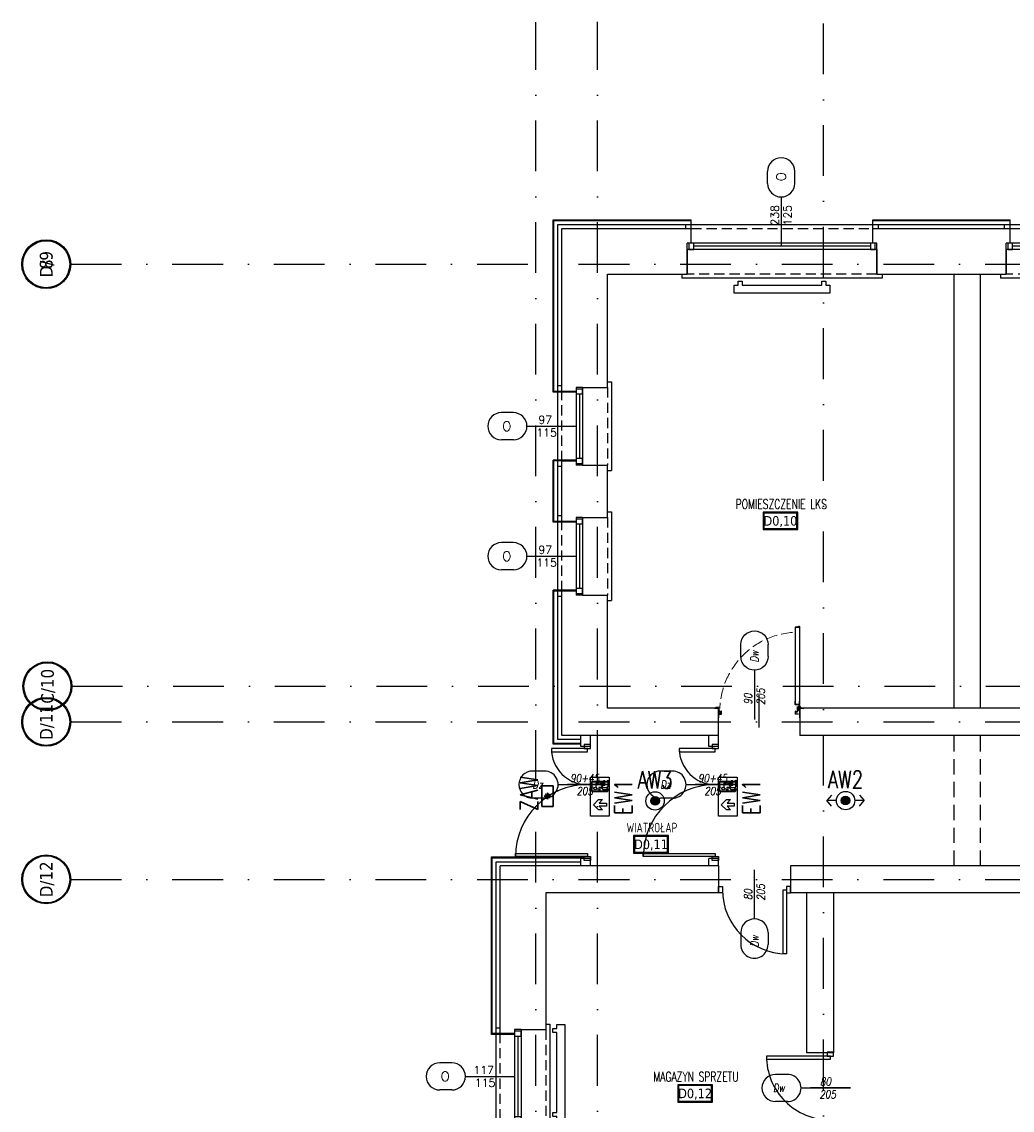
# Model space of a CAD drawing. Header units: millimetres. Extents: x 42924 to 92944, y -369470 to -179866.
# Tile 53 of 256: x 57383 to 58622, y -184859 to -183498. Entities that reach past the tile are written whole.
import ezdxf
from ezdxf.enums import TextEntityAlignment as Align

# ---------------------------------------------------------------- set-up
doc = ezdxf.new("R2010")
doc.units = ezdxf.units.MM
for name, pattern in [('CENTER', [0.6, 0.375, -0.075, 0.075, -0.075]), ('DASHDOT', [25.4, 12.7, -6.35, 0, -6.35]), ('HIDDEN', [9.525, 6.35, -3.175]), ('Hidden Line', [391.222223, 282.222223, -109])]:
    doc.linetypes.add(name, pattern=pattern)
doc.layers.get('0').update_dxf_attribs({"color": 8})
for name, color, linetype in [('! opisy okien elewacja', 8, 'Continuous'), ('!! 0_ Istn-okna', 8, 'Continuous'), ('!! 0_ Istn-sciany', 8, 'Continuous'), ('!! 0_ Istn-widok', 8, 'Continuous'), ('!! 0_Istn-cienka', 8, 'Continuous'), ('!! 0_Istn-drzwi', 8, 'Continuous'), ('!! 0_Opis_okna', 8, 'Continuous'), ('!! 0_Opis_pom', 123, 'Continuous'), ('!! 0_Osie', 8, 'DASHDOT'), ('!! 1_ tynk zewn  - nowy', 8, 'Continuous'), ('!! 1_PROJ Sciany', 8, 'Continuous'), ('!! 2_ remont Ocieplenie', 8, 'ZIGZAG'), ('!! 2_Drzwi - nowe remont', 8, 'Continuous'), ('!! 2_drzwi opis', 8, 'Continuous'), ('0-osie-liniA', 8, 'DASHDOT'), ('0-osie-tx', 8, 'Continuous'), ('E1', 2, 'Continuous'), ('E_0', 4, 'Continuous'), ('E_AW', 1, 'Continuous')]:
    doc.layers.add(name, color=color, linetype=linetype)
doc.layers.add('!! 0_Istn-grzejniki', color=8, linetype='Continuous', plot=False)
doc.layers.add('oświetlenie awaryjne', color=1, linetype='Continuous', lineweight=30)
doc.styles.add('50', font='ROMANS.shx', dxfattribs={"width": 0.8, "height": 10})
doc.styles.add('ARCHETYP', font='romans.shx', dxfattribs={"height": 15})
doc.styles.add('ARIAL', font='tahoma.ttf')
doc.styles.add('ELE1', font='romans.shx', dxfattribs={"width": 0.8, "height": 18})
doc.styles.add('TAHOMA', font='tahoma.ttf')
doc.styles.add('TXT', font='simplex.shx')
doc.linetypes.add('ZIGZAG', pattern='A,0.00254,-5.08,[131,ltypeshp.shx,S=5.08,R=0,X=-5.08,Y=0],-10.16,[131,ltypeshp.shx,S=5.08,R=180,X=5.08,Y=0],-5.08', length=20.32254)

# ---------------------------------------------------------------- blocks, each defined once
blk = doc.blocks.new('A$C14D806DD')
at = {"layer": 'E_AW'}
h = blk.add_hatch(color=256, dxfattribs=at)
h.dxf.hatch_style = 1
h.paths.add_polyline_path([(5.4, 0, 1), (-5.4, 0, 1)])
at = {"layer": 'E_AW', "ltscale": 5}
for radius in [11.5, 5.36]:
    blk.add_circle((0, 0), radius, dxfattribs=at)
blk = doc.blocks.new('A$C407E493E')
at = {"layer": 'E_AW', "lineweight": 40}
for p, q in [((1.4, 30.9), (1.4, 43.7)), ((1.4, 43.7), (10, 43.7)), ((11.4, 43.7), (16, 43.7)), ((18, 43.7), (20.6, 43.7)), ((20.6, 43.7), (21.9, 45)), ((21.9, 45), (21.9, 36.9)), ((20.6, 30.9), (1.4, 30.9)), ((20.6, 30.9), (21.9, 32.2)), ((20.9, 35.8), (21.9, 36.9)), ((20.9, 33.9), (21.9, 34.9)), ((21.9, 34.9), (21.9, 32.2))]:
    blk.add_line(p, q, dxfattribs=at)
at = {"layer": 'E_AW'}
for p, q in [((11, 44.3), (6.6, 41.6)), ((6.6, 41.6), (6.6, 36.7)), ((8.4, 40.8), (11.8, 43)), ((12.5, 41), (8.4, 38.8)), ((11.8, 43), (11, 44.3)), ((16, 41), (12.5, 41)), ((18, 44.4), (16, 44.4)), ((16, 44.4), (16, 41)), ((18, 39), (18, 44.4)), ((7.9, 34.3), (10.2, 34.3)), ((8.4, 38.8), (8.4, 40.8)), ((10.2, 34.3), (10.2, 30.9)), ((10.2, 30.9), (12, 30.9)), ((10.4, 35.9), (12.5, 37)), ((12, 35.9), (10.4, 35.9)), ((12, 30.9), (12, 35.9)), ((12.5, 37), (15.3, 33.6)), ((16.3, 35.5), (13.7, 39)), ((13.7, 39), (18, 39)), ((15.3, 33.6), (20.6, 33.6)), ((20.6, 35.5), (16.3, 35.5)), ((20.6, 33.6), (20.6, 35.5)), ((20.9, 33.9), (20.9, 35.8)), ((3.5, 14.4), (9.9, 20.9)), ((9.9, 7.9), (3.5, 14.4)), ((9.9, 20.9), (15, 20.9)), ((15, 20.9), (10.8, 16.2)), ((10.8, 16.2), (19.8, 16.2)), ((19.8, 16.2), (19.8, 12.6)), ((15, 7.9), (9.9, 7.9)), ((19.8, 12.6), (10.8, 12.6)), ((10.8, 12.6), (15, 7.9))]:
    blk.add_line(p, q, dxfattribs=at)
blk.add_lwpolyline([(0, 0), (0, 48.8), (23.3, 48.8), (23.3, 0)], close=True, dxfattribs=at)
blk.add_circle((5.8, 34.7), 1.75, dxfattribs=at)
blk.add_arc((5.8, 34.7), 2.16, 349.4003, 69.1396, dxfattribs=at)
blk = doc.blocks.new('A$C28E329F3')
at = {"layer": 'oświetlenie awaryjne', "linetype": 'ByBlock'}
for p, q in [((0, 14), (26, 14)), ((0, 0), (0, 14)), ((26, 14), (26, 0)), ((26, 0), (0, 0))]:
    blk.add_line(p, q, dxfattribs=at)
at = {"layer": 'oświetlenie awaryjne', "color": 7, "linetype": 'ByBlock'}
for p, q in [((9.9, 7), (9.1, 7.6)), ((9.9, 7), (9.1, 6.4)), ((9.1, 7), (16.9, 7)), ((10.2, 9.8), (13, 7)), ((10.2, 4.2), (13, 7)), ((11.6, 8.4), (10.6, 8.5)), ((11.6, 5.6), (10.6, 5.5)), ((11.6, 8.4), (11.5, 9.4)), ((11.6, 5.6), (11.5, 4.6)), ((13, 10.1), (12.4, 10.9)), ((13, 3.9), (12.4, 3.1)), ((13, 10.9), (13, 3.1)), ((13, 10.1), (13.6, 10.9)), ((13, 7), (15.8, 9.8)), ((13, 7), (15.8, 4.2)), ((13, 3.9), (13.6, 3.1)), ((14.4, 8.4), (14.5, 9.4)), ((14.4, 8.4), (15.4, 8.5)), ((14.4, 5.6), (15.4, 5.5)), ((14.4, 5.6), (14.5, 4.6)), ((16.1, 7), (16.9, 7.6)), ((16.1, 7), (16.9, 6.4))]:
    blk.add_line(p, q, dxfattribs=at)
blk = doc.blocks.new('A$C35EE4757')
at = {"layer": 'E_AW'}
h = blk.add_hatch(color=256, dxfattribs=at)
h.dxf.hatch_style = 1
h.paths.add_polyline_path([(5.4, 0, 1), (-5.4, 0, 1)])
for p, q in [((-17.5, 6.9), (-23.4, 0)), ((-11.5, 0), (-23.4, 0)), ((-17.5, -6.9), (-23.4, 0)), ((23.4, 0), (11.5, 0)), ((17.5, 6.9), (23.4, 0)), ((17.5, -6.9), (23.4, 0))]:
    blk.add_line(p, q, dxfattribs=at)
at = {"layer": 'E_AW', "ltscale": 5}
for radius in [11.5, 5.36]:
    blk.add_circle((0, 0), radius, dxfattribs=at)
blk = doc.blocks.new('okno 2')
at = {"layer": '!! 0_ Istn-okna'}
for points in [[(48599, -198670.6), (48362, -198670.6)], [(48599, -198678.6), (48362, -198678.6)], [(48591, -198674.6), (48370, -198674.6)]]:
    blk.add_lwpolyline(points, dxfattribs=at)
for points in [[(48370, -198670.6), (48364, -198670.6), (48364, -198678.6), (48370, -198678.6)], [(48597, -198670.6), (48591, -198670.6), (48591, -198678.6), (48597, -198678.6)]]:
    blk.add_lwpolyline(points, close=True, dxfattribs=at)
at = {"layer": '!! 0_ Istn-sciany'}
for points in [[(48367, -198670.6), (48367, -198652.6)], [(48594, -198670.6), (48594, -198652.6)], [(48367, -198670.6), (48362, -198670.6)], [(48362, -198678.6), (48362, -198670.6)], [(48362, -198678.6), (48362, -198709.6)], [(48599, -198670.6), (48594, -198670.6)], [(48599, -198678.6), (48599, -198670.6)], [(48599, -198678.6), (48599, -198709.6)]]:
    blk.add_lwpolyline(points, dxfattribs=at)
at = {"layer": '!! 0_ Istn-widok'}
for points in [[(48360, -198647.6), (48601, -198647.6)], [(48360, -198652.6), (48360, -198647.6)], [(48601, -198652.6), (48601, -198647.6)], [(48355, -198709.6), (48355, -198714.6)], [(48606, -198709.6), (48606, -198714.6)], [(48606, -198714.6), (48355, -198714.6)]]:
    blk.add_lwpolyline(points, dxfattribs=at)
at = {"layer": '!! 0_Istn-cienka', "linetype": 'HIDDEN', "ltscale": 2}
for points in [[(48367, -198652.6), (48594, -198652.6)], [(48599, -198709.6), (48362, -198709.6)]]:
    blk.add_lwpolyline(points, dxfattribs=at)
blk = doc.blocks.new('okno 3')
at = {"layer": '!! 0_ Istn-okna'}
for points in [[(49128.7, -198708.6), (49128.7, -198825.6)], [(49136.7, -198708.6), (49136.7, -198825.6)], [(49132.7, -198716.6), (49132.7, -198817.6)]]:
    blk.add_lwpolyline(points, dxfattribs=at)
for points in [[(49128.7, -198710.6), (49128.7, -198716.6), (49136.7, -198716.6), (49136.7, -198710.6)], [(49128.7, -198817.6), (49128.7, -198823.6), (49136.7, -198823.6), (49136.7, -198817.6)]]:
    blk.add_lwpolyline(points, close=True, dxfattribs=at)
at = {"layer": '!! 0_ Istn-sciany'}
for points in [[(49128.7, -198708.6), (49128.7, -198713.6)], [(49136.7, -198708.6), (49128.7, -198708.6)], [(49136.7, -198708.6), (49167.7, -198708.6)], [(49128.7, -198713.6), (49110.7, -198713.6)], [(49128.7, -198820.6), (49110.7, -198820.6)], [(49128.7, -198820.6), (49128.7, -198825.6)], [(49136.7, -198825.6), (49128.7, -198825.6)], [(49136.7, -198825.6), (49167.7, -198825.6)]]:
    blk.add_lwpolyline(points, dxfattribs=at)
at = {"layer": '!! 0_ Istn-widok'}
for points in [[(49105.7, -198827.6), (49105.7, -198706.6)], [(49110.7, -198706.6), (49105.7, -198706.6)], [(49167.7, -198701.6), (49172.7, -198701.6)], [(49172.7, -198701.6), (49172.7, -198832.6)], [(49110.7, -198827.6), (49105.7, -198827.6)], [(49167.7, -198832.6), (49172.7, -198832.6)]]:
    blk.add_lwpolyline(points, dxfattribs=at)
at = {"layer": '!! 0_Istn-cienka', "linetype": 'HIDDEN', "ltscale": 2}
for points in [[(49167.7, -198708.6), (49167.7, -198825.6)], [(49110.7, -198820.6), (49110.7, -198713.6)]]:
    blk.add_lwpolyline(points, dxfattribs=at)
blk = doc.blocks.new('okno 5')
at = {"layer": '!! 0_ Istn-okna'}
for points in [[(605, 6361.3), (605, 6458.3)], [(613, 6361.3), (613, 6458.3)], [(609, 6369.3), (609, 6450.3)]]:
    blk.add_lwpolyline(points, dxfattribs=at)
for points in [[(613, 6450.3), (613, 6456.3), (605, 6456.3), (605, 6450.3)], [(613, 6363.3), (613, 6369.3), (605, 6369.3), (605, 6363.3)]]:
    blk.add_lwpolyline(points, close=True, dxfattribs=at)
at = {"layer": '!! 0_ Istn-sciany'}
for points in [[(605, 6458.3), (574, 6458.3)], [(605, 6458.3), (613, 6458.3)], [(613, 6453.3), (613, 6458.3)], [(613, 6453.3), (631, 6453.3)], [(605, 6361.3), (574, 6361.3)], [(605, 6361.3), (613, 6361.3)], [(613, 6361.3), (613, 6366.3)], [(613, 6366.3), (631, 6366.3)]]:
    blk.add_lwpolyline(points, dxfattribs=at)
at = {"layer": '!! 0_ Istn-widok'}
for points in [[(569, 6354.3), (569, 6465.3)], [(574, 6465.3), (569, 6465.3)], [(631, 6460.3), (636, 6460.3)], [(636, 6460.3), (636, 6359.3)], [(631, 6359.3), (636, 6359.3)], [(574, 6354.3), (569, 6354.3)]]:
    blk.add_lwpolyline(points, dxfattribs=at)
at = {"layer": '!! 0_Istn-cienka', "linetype": 'HIDDEN', "ltscale": 2}
for points in [[(574, 6361.3), (574, 6458.3)], [(631, 6453.3), (631, 6366.3)]]:
    blk.add_lwpolyline(points, dxfattribs=at)
blk = doc.blocks.new('*U171')
h = blk.add_hatch(color=256)
edge = h.paths.add_edge_path()
edge.add_arc((0, 0), 30.6, 0, 360)
edge = h.paths.add_edge_path(flags=17)
edge.add_arc((0, 0), 29.4, 0, 360)
for radius in [30.6, 29.4]:
    blk.add_circle((0, 0), radius)
at = {"style": 'TAHOMA', "flags": 8}
blk.add_attdef('ANSICHTSNUMMER', text='', height=16, dxfattribs=at).set_placement((0, 0), align=Align.MIDDLE_CENTER)
blk = doc.blocks.new('BLOK OSI')
at = {"layer": '0-osie-liniA', "ltscale": 5}
for points in [[(49206.2, -199860.8), (49206.2, -197259.3)], [(49283.2, -199860.8), (49283.2, -197258.8)], [(49566.2, -199866.5), (49566.2, -197259.3)], [(48624.3, -197562.1), (53810.6, -197562.1)], [(48625.5, -198090.1), (53810.6, -198090.1)], [(48624.3, -198134.6), (52188.5, -198134.6)], [(48624.3, -198331.6), (52453.7, -198331.6)]]:
    blk.add_lwpolyline(points, dxfattribs=at)
at = {"layer": '0-osie-tx'}
ref = blk.add_blockref('*U171', (48593.7, -197562.1), dxfattribs=dict(at, rotation=270))
ref.add_attrib('ANSICHTSNUMMER', '8', dxfattribs={"layer": '0', "height": 16, "rotation": 90, "style": 'TAHOMA', "flags": 8}).set_placement((48593.7, -197562.1), align=Align.MIDDLE_CENTER)
ref = blk.add_blockref('*U171', (48593.7, -197562.1), dxfattribs=dict(at, rotation=270))
ref.add_attrib('ANSICHTSNUMMER', 'D/9', dxfattribs={"layer": '0', "height": 16, "rotation": 90, "style": 'TAHOMA', "flags": 8}).set_placement((48593.7, -197562.1), align=Align.MIDDLE_CENTER)
ref = blk.add_blockref('*U171', (48595.2, -198090.1), dxfattribs=dict(at, rotation=270))
ref.add_attrib('ANSICHTSNUMMER', 'C/10', dxfattribs={"layer": '0', "height": 16, "rotation": 90, "style": 'TAHOMA', "flags": 8}).set_placement((48595.2, -198090.1), align=Align.MIDDLE_CENTER)
ref = blk.add_blockref('*U171', (48593.7, -198134.6), dxfattribs=dict(at, rotation=270))
ref.add_attrib('ANSICHTSNUMMER', 'D/11', dxfattribs={"layer": '0', "height": 16, "rotation": 90, "style": 'TAHOMA', "flags": 8}).set_placement((48593.7, -198134.6), align=Align.MIDDLE_CENTER)
ref = blk.add_blockref('*U171', (48593.7, -198331.6), dxfattribs=dict(at, rotation=270))
ref.add_attrib('ANSICHTSNUMMER', 'D/12', dxfattribs={"layer": '0', "height": 16, "rotation": 90, "style": 'TAHOMA', "flags": 8}).set_placement((48593.7, -198331.6), align=Align.MIDDLE_CENTER)
blk = doc.blocks.new('zaw-dr-90-p')
at = {"color": 2, "linetype": 'CENTER', "ltscale": 0.2}
for p, q in [((12, 0), (-12, 0)), ((0, 12), (0, -12)), ((24, 24), (31, 24)), ((24, 19), (31, 19))]:
    blk.add_line(p, q, dxfattribs=at)
at = {"ltscale": 0.2}
for p, q in [((10, 12), (6, 12)), ((10, 0), (10, 6))]:
    blk.add_line(p, q, dxfattribs=at)
blk.add_lwpolyline([(0, 6), (23, 6, 0.414214), (28, 11), (28, 31), (24, 31), (24, 11, -0.414214), (23, 10), (0, 10, 4.561698), (8, 6), (5, 4)], format="xyb", dxfattribs=at)
blk.add_lwpolyline([(0, 0), (-2, 0), (-2, 0), (0, 0), (0, 3), (0, 3), (0, 0), (3, 0), (3, 0), (0, 0), (0, -3), (0, -3)], close=True)
blk.add_lwpolyline([(10, 10), (10, 39), (6, 39), (6, 10)], dxfattribs=at)
blk.add_circle((0, 0), 6.5, dxfattribs=at)
blk = doc.blocks.new('drzwi 90- sc 12')
for p, q in [((-13616.1, 20410.3), (-13620.2, 20410.3)), ((-13616.1, 20410.3), (-13620, 20410.3)), ((-13618.2, 20410.3), (-13616.2, 20410.3)), ((-13618.2, 20410.3), (-13616.2, 20410.3)), ((-13616.1, 20410.3), (-13616.1, 20411.5)), ((-13616.1, 20411.5), (-13615, 20411.5)), ((-13614.9, 20411.4), (-13614.9, 20313.8)), ((-13620.3, 20410.2), (-13620.3, 20313.8)), ((-13614.9, 20409.9), (-13620.3, 20409.9)), ((-13620.3, 20313.5), (-13620.3, 20318)), ((-13614.9, 20312.3), (-13614.9, 20318)), ((-13715.8, 20302), (-13716.3, 20302)), ((-13715.6, 20308.3), (-13715.6, 20308.6)), ((-13715.6, 20307.7), (-13715.6, 20308.6)), ((-13715.6, 20307.8), (-13715.6, 20308.6)), ((-13715.6, 20307.7), (-13715.4, 20307.7)), ((-13614.9, 20313.8), (-13620.3, 20313.8)), ((-13618.2, 20313.4), (-13620.2, 20313.4)), ((-13618.2, 20313.7), (-13618.2, 20313.4)), ((-13618.2, 20313.7), (-13616.4, 20313.7)), ((-13617.8, 20311.1), (-13617.8, 20305.7)), ((-13617.8, 20311.1), (-13617.8, 20305.7)), ((-13616.2, 20309.9), (-13617.4, 20309.9)), ((-13616.8, 20302), (-13616.3, 20302)), ((-13616.2, 20309.9), (-13616.2, 20311)), ((-13615.9, 20313.2), (-13615.9, 20312.2)), ((-13615.9, 20312.2), (-13615, 20312.2))]:
    blk.add_line(p, q)
for points in [[(-13665.3, 20285), (-13665.3, 20325.8)], [(-13615.6, 20309.6), (-13615.3, 20309.6), (-13615.3, 20309.8), (-13616.3, 20309.8), (-13616.3, 20309.6), (-13615.9, 20309.6)]]:
    blk.add_lwpolyline(points)
at = {"lineweight": 30}
for points in [[(-13716.3, 20308.9), (-13721.3, 20308.9)], [(-13716.3, 20308.9), (-13716.3, 20296.9)], [(-13614.3, 20308.9), (-13609.3, 20308.9)], [(-13614.3, 20308.9), (-13614.3, 20296.9)]]:
    blk.add_lwpolyline(points, dxfattribs=at)
at = {"ltscale": 0.2}
for points in [[(-13715.6, 20307.5), (-13715.6, 20309.5, 0.414214), (-13715.9, 20309.8), (-13719.4, 20309.8, 0.414214), (-13719.8, 20309.5), (-13719.8, 20308.9), (-13719.6, 20308.9), (-13719.6, 20309.5, -0.414214), (-13719.4, 20309.6), (-13717, 20309.6)], [(-13717, 20309.6), (-13715.9, 20309.6, -0.414214), (-13715.7, 20309.5), (-13715.7, 20307.5)], [(-13715.7, 20307.8), (-13715.7, 20305.6, 0.414214), (-13715.4, 20305.2), (-13715, 20305.2, -0.414214), (-13714.8, 20305.1), (-13714.8, 20304.5, 0.414214), (-13714.5, 20304.1), (-13713.3, 20304.1, 0.414214), (-13712.9, 20304.5), (-13712.9, 20305.1, -1), (-13712.7, 20305.1), (-13712.7, 20302, -0.414214), (-13712.9, 20301.8), (-13715.4, 20301.8, -0.414214), (-13715.6, 20302), (-13715.6, 20302.5), (-13715.8, 20302.5), (-13715.8, 20302, 0.414214), (-13715.4, 20301.6), (-13712.9, 20301.6, 0.414214), (-13712.6, 20302), (-13712.6, 20305.1, 1), (-13713.1, 20305.1), (-13713.1, 20304.5, -0.414214), (-13713.3, 20304.3), (-13714.5, 20304.3, -0.414214), (-13714.6, 20304.5), (-13714.6, 20305.1, 0.414214), (-13715, 20305.4), (-13715.4, 20305.4, -0.414214), (-13715.6, 20305.6), (-13715.6, 20307.6)], [(-13615.9, 20309.6), (-13616.6, 20309.6, 0.414214), (-13616.8, 20309.5), (-13616.8, 20305.6, -0.414214), (-13617.1, 20305.2), (-13617.6, 20305.2, 0.414214), (-13617.7, 20305.1), (-13617.7, 20304.5, -0.414214), (-13618.1, 20304.1), (-13619.3, 20304.1, -0.414214), (-13619.6, 20304.5), (-13619.6, 20305.1, 1), (-13619.8, 20305.1), (-13619.8, 20302, 0.414214), (-13619.6, 20301.8), (-13617.1, 20301.8, 0.414214), (-13616.9, 20302), (-13616.9, 20302.5), (-13616.8, 20302.5), (-13616.8, 20302, -0.414214), (-13617.1, 20301.6), (-13619.6, 20301.6, -0.414214), (-13620, 20302), (-13620, 20305.1, -1), (-13619.4, 20305.1), (-13619.4, 20304.5, 0.414214), (-13619.3, 20304.3), (-13618.1, 20304.3, 0.414214), (-13617.9, 20304.5), (-13617.9, 20305.1, -0.414214), (-13617.6, 20305.4), (-13617.1, 20305.4, 0.414214), (-13617, 20305.6), (-13617, 20309.5, -0.414214), (-13616.6, 20309.8), (-13613.1, 20309.8, -0.414214), (-13612.8, 20309.5), (-13612.8, 20308.9), (-13612.9, 20308.9), (-13612.9, 20309.5, 0.414214), (-13613.1, 20309.6), (-13615.6, 20309.6)]]:
    blk.add_lwpolyline(points, format="xyb", dxfattribs=at)
blk.add_lwpolyline([(-13616.8, 20308.8), (-13617, 20308.8), (-13617, 20307.4), (-13616.8, 20307.4)], close=True)
for centre, radius, start, end in [((-13620.2, 20410.2), 0.1, 90, 180), ((-13615, 20411.4), 0.1, 0, 90), ((-13620.2, 20313.5), 0.1, 180, 270), ((-13616.4, 20313.2), 0.5, 0, 90), ((-13616.3, 20311), 0.1, 0, 90), ((-13615, 20312.3), 0.1, 270, 0)]:
    blk.add_arc(centre, radius, start, end)
at = {"linetype": 'Hidden Line', "lineweight": 9, "ltscale": 0.05}
blk.add_arc((-13615.5, 20305.1), 99.1, 94.8005, 177.6944, dxfattribs=at)
at = {"xscale": 0.09999999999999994, "yscale": 0.09999999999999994, "zscale": 0.09999999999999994, "rotation": 180.0000000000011}
blk.add_blockref('zaw-dr-90-p', (-13614.9, 20310.9), dxfattribs=at)
blk = doc.blocks.new('1_ok-opis')
blk.add_line((0, 111.6), (0, 50))
for points in [[(-17, 128.6), (-17, 143.6)], [(17, 128.6), (17, 143.6)]]:
    blk.add_lwpolyline(points)
for centre, start, end in [((0, 143.6), 0, 180), ((0, 128.6), 180, 0)]:
    blk.add_arc(centre, 17, start, end)
at = {"style": 'ARCHETYP'}
for tag, height, rotation, p in [('NR', 12, 90, (0, 136.9)), ('NR', 12, 270, (0, 136.9)), ('SZEROKOŚĆ', 10, 90, (-8, 78.3)), ('WYSOKOŚĆ', 10, 270, (-8, 78.3)), ('WYSOKOŚĆ', 10, 90, (8, 78.3)), ('SZEROKOŚĆ', 10, 270, (8, 78.3))]:
    blk.add_attdef(tag, text='', height=height, rotation=rotation, dxfattribs=at).set_placement(p, align=Align.MIDDLE)

msp = doc.modelspace()

# ---------------------------------------------------------------- linework, layer by layer
at = {"layer": '!! 0_ Istn-sciany'}
for p, q in [((58254.56735, -184553.3878), (57981.56735, -184553.3878)), ((58254.56735, -184553.3878), (58254.56735, -184587.3878)), ((58703.06735, -184553.3878), (58344.56735, -184553.3878)), ((58344.56735, -184553.3878), (58344.56735, -184587.3878)), ((58254.56735, -184587.3878), (58038.56735, -184587.3878)), ((58703.06735, -184587.3878), (58344.56735, -184587.3878)), ((58364.56735, -184587.3878), (58364.56735, -184787.3878)), ((58398.56735, -184587.3878), (58398.56735, -184787.3878)), ((58398.56735, -184787.3878), (58364.56735, -184787.3878))]:
    msp.add_line(p, q, dxfattribs=at)
for points in [[(58058.56735, -183960.07643), (58058.56735, -183756.3878), (58220.56735, -183756.3878)], [(58447.56735, -183756.3878), (58619.56735, -183756.3878)], [(58215.56735, -183813.3878), (58215.56735, -183775.3878)], [(58452.56735, -183813.3878), (58452.56735, -183775.3878)], [(58614.56735, -183813.3878), (58614.56735, -183775.3878)], [(58115.56735, -183955.07643), (58115.56735, -183813.3878), (58215.56735, -183813.3878)], [(58452.56735, -183813.3878), (58614.56735, -183813.3878)], [(58549.56735, -184356.3878), (58549.56735, -183813.3878)], [(58582.56735, -184356.3878), (58582.56735, -183813.3878)], [(58058.56735, -184122.69918), (58058.56735, -184047.07643)], [(58115.56735, -184117.69918), (58115.56735, -184052.07643)], [(58254.56735, -184390.3878), (58058.56735, -184390.3878), (58058.56735, -184209.69918)], [(58115.56735, -184356.3878), (58115.56735, -184214.69918)], [(58254.56735, -184356.3878), (58115.56735, -184356.3878)], [(58254.56735, -184404.3878), (58254.56735, -184356.3878)], [(58708.56735, -184356.3878), (58356.56735, -184356.3878)], [(58082.56735, -184404.3878), (58082.56735, -184390.3878)], [(58094.56735, -184404.3878), (58094.56735, -184390.3878)], [(58242.56735, -184404.3878), (58242.56735, -184390.3878)], [(58708.56735, -184390.3878), (58356.56735, -184390.3878)], [(58094.56735, -184404.3878), (58082.56735, -184404.3878)], [(58254.56735, -184404.3878), (58242.56735, -184404.3878)], [(58094.56735, -184544.3878), (58082.56735, -184544.3878)], [(58082.56735, -184553.3878), (58082.56735, -184544.3878)], [(58094.56735, -184553.3878), (58094.56735, -184544.3878)], [(58254.56735, -184544.3878), (58242.56735, -184544.3878)], [(58242.56735, -184553.3878), (58242.56735, -184544.3878)], [(58254.56735, -184553.3878), (58254.56735, -184544.3878)], [(57981.56735, -184763.3878), (57981.56735, -184553.3878)], [(58038.56735, -184587.3878), (58038.56735, -184758.3878)]]:
    msp.add_lwpolyline(points, dxfattribs=at)
at = {"layer": '!! 0_ Istn-widok', "linetype": 'HIDDEN', "ltscale": 3}
for points in [[(58549.56735, -184553.3878), (58549.56735, -184390.3878)], [(58582.56735, -184553.3878), (58582.56735, -184390.3878)]]:
    msp.add_lwpolyline(points, dxfattribs=at)
at = {"layer": '!! 0_Istn-drzwi'}
for points in [[(58045.56735, -184410.8878), (58090.56735, -184410.8878), (58090.56735, -184406.8878), (58045.56735, -184406.8878)], [(58094.56735, -184406.8878), (58094.56735, -184401.8878), (58086.56735, -184401.8878), (58086.56735, -184406.8878)], [(58205.56735, -184410.8878), (58250.56735, -184410.8878), (58250.56735, -184406.8878), (58205.56735, -184406.8878)], [(58254.56735, -184406.8878), (58254.56735, -184401.8878), (58246.56735, -184401.8878), (58246.56735, -184406.8878)], [(58000.56735, -184537.8878), (58090.56735, -184537.8878), (58090.56735, -184541.8878), (58000.56735, -184541.8878)], [(58094.56735, -184541.8878), (58094.56735, -184546.8878), (58086.56735, -184546.8878), (58086.56735, -184541.8878)], [(58160.56735, -184537.8878), (58250.56735, -184537.8878), (58250.56735, -184541.8878), (58160.56735, -184541.8878)], [(58254.56735, -184541.8878), (58254.56735, -184546.8878), (58246.56735, -184546.8878), (58246.56735, -184541.8878)], [(58259.56735, -184587.3878), (58254.56735, -184587.3878), (58254.56735, -184579.3878), (58259.56735, -184579.3878)], [(58335.56735, -184663.3878), (58335.56735, -184583.3878), (58339.56735, -184583.3878), (58339.56735, -184663.3878)], [(58339.56735, -184587.3878), (58344.56735, -184587.3878), (58344.56735, -184579.3878), (58339.56735, -184579.3878)], [(58314.56735, -184795.3878), (58394.56735, -184795.3878), (58394.56735, -184791.3878), (58314.56735, -184791.3878)], [(58398.56735, -184791.3878), (58398.56735, -184786.3878), (58390.56735, -184786.3878), (58390.56735, -184791.3878)]]:
    msp.add_lwpolyline(points, close=True, dxfattribs=at)
for points in [[(58115.56735, -184451.8878), (58065.56735, -184451.8878)], [(58275.56735, -184451.8878), (58225.56735, -184451.8878)], [(58299.56735, -184608.3878), (58299.56735, -184558.3878)], [(58419.56735, -184831.3878), (58369.56735, -184831.3878)]]:
    msp.add_lwpolyline(points, dxfattribs=at)
for centre, radius, start, end in [((58090.56735, -184406.8878), 45, 179.99999987, 270.00000002), ((58250.56735, -184406.8878), 45, 179.99999987, 270.00000002), ((58090.56735, -184541.8878), 90, 90.00000004, 180.00000004), ((58250.56735, -184541.8878), 90, 90.00000004, 180.00000004), ((58339.56735, -184583.3878), 80, 180.00000004, 270.00000004), ((58394.56735, -184791.3878), 80, 179.99999996, 269.99999996)]:
    msp.add_arc(centre, radius, start, end, dxfattribs=at)
at = {"layer": '!! 0_Istn-grzejniki'}
for points in [[(58389.06735, -183822.22892), (58389.06735, -183827.22892), (58394.06735, -183827.22892), (58394.06735, -183837.22892), (58274.06735, -183837.22892), (58274.06735, -183827.22892), (58279.06735, -183827.22892), (58279.06735, -183822.22892), (58284.06735, -183822.22892), (58284.06735, -183827.22892), (58384.06735, -183827.22892), (58384.06735, -183822.22892)], [(58047.40847, -184756.8878), (58052.40847, -184756.8878), (58052.40847, -184751.8878), (58062.40847, -184751.8878), (58062.40847, -184871.8878), (58052.40847, -184871.8878), (58052.40847, -184866.8878), (58047.40847, -184866.8878), (58047.40847, -184861.8878), (58052.40847, -184861.8878), (58052.40847, -184761.8878), (58047.40847, -184761.8878)]]:
    msp.add_lwpolyline(points, close=True, dxfattribs=at)
at = {"layer": '!! 0_Opis_pom', "ltscale": 0.7}
for points in [[(58310.34324, -184132.81008), (58353.86324, -184132.81008), (58353.86324, -184111.05008), (58310.34324, -184111.05008)], [(58311.43124, -184131.72208), (58352.77524, -184131.72208), (58352.77524, -184112.13808), (58311.43124, -184112.13808)], [(58148.46477, -184537.45805), (58191.98477, -184537.45805), (58191.98477, -184515.69805), (58148.46477, -184515.69805)], [(58149.55277, -184536.37005), (58190.89677, -184536.37005), (58190.89677, -184516.78605), (58149.55277, -184516.78605)], [(58203.6018, -184849.04648), (58247.1218, -184849.04648), (58247.1218, -184827.28648), (58203.6018, -184827.28648)], [(58204.6898, -184847.95848), (58246.0338, -184847.95848), (58246.0338, -184828.37448), (58204.6898, -184828.37448)]]:
    msp.add_lwpolyline(points, close=True, dxfattribs=at)
at = {"layer": '!! 1_ tynk zewn  - nowy'}
for points in [[(58047.56735, -183961.07643), (58047.56735, -183745.3878), (58220.56735, -183745.3878)], [(58447.56735, -183745.3878), (58619.56735, -183745.3878)], [(58048.56735, -183961.07643), (58048.56735, -183746.3878), (58220.56735, -183746.3878)], [(58447.56735, -183746.3878), (58619.56735, -183746.3878)], [(58058.56735, -183960.07643), (58047.56735, -183960.07643)], [(58076.56735, -183961.07643), (58047.56735, -183961.07643)], [(58047.56735, -184123.69918), (58047.56735, -184046.07643)], [(58076.56735, -184046.07643), (58047.56735, -184046.07643)], [(58058.56735, -184047.07643), (58047.56735, -184047.07643)], [(58048.56735, -184123.69918), (58048.56735, -184046.07643)], [(58058.56735, -184122.69918), (58047.56735, -184122.69918)], [(58076.56735, -184123.69918), (58047.56735, -184123.69918)], [(58047.56735, -184401.3878), (58047.56735, -184208.69918)], [(58076.56735, -184208.69918), (58047.56735, -184208.69918)], [(58048.56735, -184401.3878), (58048.56735, -184208.69918)], [(58058.56735, -184209.69918), (58047.56735, -184209.69918)], [(58082.56735, -184400.3878), (58047.56735, -184400.3878)], [(58082.56735, -184401.3878), (58047.56735, -184401.3878)], [(57970.56735, -184764.3878), (57970.56735, -184542.3878), (58086.56735, -184542.3878)], [(57971.56735, -184764.3878), (57971.56735, -184543.3878), (58086.56735, -184543.3878)], [(57981.56735, -184763.3878), (57970.56735, -184763.3878)], [(57999.56735, -184764.3878), (57970.56735, -184764.3878)]]:
    msp.add_lwpolyline(points, dxfattribs=at)
at = {"layer": '!! 1_PROJ Sciany'}
msp.add_lwpolyline([(58356.56735, -184356.3878), (58356.56735, -184390.3878)], dxfattribs=at)
at = {"layer": '!! 2_ remont Ocieplenie', "linetype": 'ZIGZAG', "ltscale": 0.75}
for points in [[(58053.56735, -183961.07643), (58053.56735, -183751.3878), (58220.56735, -183751.3878)], [(58447.56735, -183751.3878), (58619.56735, -183751.3878)], [(58053.56735, -184123.69918), (58053.56735, -184046.07643)], [(58082.56735, -184395.3878), (58053.56735, -184395.3878), (58053.56735, -184208.69918)], [(58082.56735, -184395.3878), (58053.56735, -184395.3878)], [(57976.56735, -184764.3878), (57976.56735, -184548.3878), (58082.56735, -184548.3878)]]:
    msp.add_lwpolyline(points, dxfattribs=at)
for points in [[(58220.56735, -183756.3878), (58220.56735, -183745.3878)], [(58447.56735, -183756.3878), (58447.56735, -183745.3878)], [(58619.56735, -183756.3878), (58619.56735, -183745.3878)]]:
    msp.add_lwpolyline(points)

# ---------------------------------------------------------------- block references
at = {"layer": '! opisy okien elewacja', "rotation": 180}
for p in [(58689.56735, -177593.80414), (58689.56735, -177756.42689)]:
    msp.add_blockref('okno 5', p, dxfattribs=at)
at = {"layer": '!! 0_Opis_okna'}
ref = msp.add_blockref('1_ok-opis', (58333.03507, -183828.3878), dxfattribs=at)
ref.add_attrib('WYSOKOŚĆ', '125', dxfattribs={"layer": '0', "height": 10, "rotation": 90, "style": 'ARCHETYP'}).set_placement((58341.03507, -183739.66739), align=Align.MIDDLE)
ref.add_attrib('SZEROKOŚĆ', '238', dxfattribs={"layer": '0', "height": 10, "rotation": 90, "style": 'ARCHETYP'}).set_placement((58325.03507, -183739.77048), align=Align.MIDDLE)
ref.add_attrib('NR', 'O', dxfattribs={"layer": '0', "height": 12, "rotation": 90, "style": 'ARCHETYP'}).set_placement((58333.03507, -183691.48635), align=Align.MIDDLE)
ref = msp.add_blockref('1_ok-opis', (58126.56735, -184003.57643), dxfattribs=dict(at, rotation=89.99999999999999))
ref.add_attrib('SZEROKOŚĆ', '97', dxfattribs={"layer": '0', "height": 10, "style": 'ARCHETYP'}).set_placement((58037.84694, -183995.57643), align=Align.MIDDLE)
ref.add_attrib('WYSOKOŚĆ', '115', dxfattribs={"layer": '0', "height": 10, "style": 'ARCHETYP'}).set_placement((58039.6204, -184011.57643), align=Align.MIDDLE)
ref.add_attrib('NR', 'O', dxfattribs={"layer": '0', "height": 12, "style": 'ARCHETYP'}).set_placement((57989.6659, -184003.57643), align=Align.MIDDLE)
ref = msp.add_blockref('1_ok-opis', (58126.56735, -184166.19918), dxfattribs=dict(at, rotation=89.99999999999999))
ref.add_attrib('SZEROKOŚĆ', '97', dxfattribs={"layer": '0', "height": 10, "style": 'ARCHETYP'}).set_placement((58037.84694, -184158.19918), align=Align.MIDDLE)
ref.add_attrib('WYSOKOŚĆ', '115', dxfattribs={"layer": '0', "height": 10, "style": 'ARCHETYP'}).set_placement((58039.6204, -184174.19918), align=Align.MIDDLE)
ref.add_attrib('NR', 'O', dxfattribs={"layer": '0', "height": 12, "style": 'ARCHETYP'}).set_placement((57989.6659, -184166.19918), align=Align.MIDDLE)
ref = msp.add_blockref('1_ok-opis', (58049.56735, -184816.8878), dxfattribs=dict(at, rotation=89.99999999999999))
ref.add_attrib('SZEROKOŚĆ', '117', dxfattribs={"layer": '0', "height": 10, "style": 'ARCHETYP'}).set_placement((57960.84694, -184808.8878), align=Align.MIDDLE)
ref.add_attrib('WYSOKOŚĆ', '115', dxfattribs={"layer": '0', "height": 10, "style": 'ARCHETYP'}).set_placement((57962.6204, -184824.8878), align=Align.MIDDLE)
ref.add_attrib('NR', 'O', dxfattribs={"layer": '0', "height": 12, "style": 'ARCHETYP'}).set_placement((57912.6659, -184816.8878), align=Align.MIDDLE)
at = {"layer": '!! 0_Osie'}
msp.add_blockref('BLOK OSI', (8819.85593, 13761.2005), dxfattribs=at)
at = {"layer": '!! 2_Drzwi - nowe remont'}
msp.add_blockref('drzwi 90- sc 12', (71970.83705, -204665.31214), dxfattribs=at)
at = {"layer": '!! 2_drzwi opis'}
ref = msp.add_blockref('1_ok-opis', (58299.56735, -184420.29224), dxfattribs=dict(at, xscale=-1, rotation=359.9999963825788))
ref.add_attrib('WYSOKOŚĆ', '90 ', dxfattribs={"layer": '0', "height": 10, "rotation": 89.99999638, "style": '50', "oblique": 10, "width": 0.8}).set_placement((58291.56735, -184342.00139), align=Align.MIDDLE)
ref.add_attrib('SZEROKOŚĆ', '205', dxfattribs={"layer": '0', "height": 10, "rotation": 89.99999638, "style": '50', "oblique": 10, "width": 0.8}).set_placement((58307.56735, -184342.00139), align=Align.MIDDLE)
ref.add_attrib('NR', 'Dw', dxfattribs={"layer": '0', "height": 10, "rotation": 89.99999638, "style": '50', "oblique": 10, "width": 0.8}).set_placement((58299.56735, -184291.681), align=Align.MIDDLE)
ref = msp.add_blockref('1_ok-opis', (58165.56735, -184451.8878), dxfattribs=dict(at, rotation=90.00000361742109))
ref.add_attrib('WYSOKOŚĆ', '90+45', dxfattribs={"layer": '0', "height": 10, "rotation": 0.00000362, "style": '50', "oblique": 10, "width": 0.8}).set_placement((58087.2765, -184443.8878), align=Align.MIDDLE)
ref.add_attrib('SZEROKOŚĆ', '205', dxfattribs={"layer": '0', "height": 10, "rotation": 0.00000362, "style": '50', "oblique": 10, "width": 0.8}).set_placement((58087.2765, -184459.8878), align=Align.MIDDLE)
ref.add_attrib('NR', 'Dz', dxfattribs={"layer": '0', "height": 10, "style": '50', "oblique": 10, "width": 0.8}).set_placement((58028.47004, -184451.88781), align=Align.MIDDLE)
ref = msp.add_blockref('1_ok-opis', (58325.56735, -184451.8878), dxfattribs=dict(at, rotation=90.00000361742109))
ref.add_attrib('WYSOKOŚĆ', '90+45', dxfattribs={"layer": '0', "height": 10, "rotation": 0.00000362, "style": '50', "oblique": 10, "width": 0.8}).set_placement((58247.2765, -184443.8878), align=Align.MIDDLE)
ref.add_attrib('SZEROKOŚĆ', '205', dxfattribs={"layer": '0', "height": 10, "rotation": 0.00000362, "style": '50', "oblique": 10, "width": 0.8}).set_placement((58247.2765, -184459.8878), align=Align.MIDDLE)
ref.add_attrib('NR', 'Dz', dxfattribs={"layer": '0', "height": 10, "style": '50', "oblique": 10, "width": 0.8}).set_placement((58188.47004, -184451.88781), align=Align.MIDDLE)
ref = msp.add_blockref('1_ok-opis', (58299.56735, -184508.3878), dxfattribs=dict(at, rotation=180.0000036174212))
ref.add_attrib('WYSOKOŚĆ', '80 ', dxfattribs={"layer": '0', "height": 10, "rotation": 90.00000362, "style": '50', "oblique": 10, "width": 0.8}).set_placement((58291.56735, -184586.67865), align=Align.MIDDLE)
ref.add_attrib('SZEROKOŚĆ', '205', dxfattribs={"layer": '0', "height": 10, "rotation": 90.00000362, "style": '50', "oblique": 10, "width": 0.8}).set_placement((58307.56735, -184586.67865), align=Align.MIDDLE)
ref.add_attrib('NR', 'Dw', dxfattribs={"layer": '0', "height": 10, "rotation": 90.00000362, "style": '50', "oblique": 10, "width": 0.8}).set_placement((58299.56735, -184647.86474), align=Align.MIDDLE)
ref = msp.add_blockref('1_ok-opis', (58469.56756, -184831.3878), dxfattribs=dict(at, rotation=90.00000361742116))
ref.add_attrib('WYSOKOŚĆ', '80 ', dxfattribs={"layer": '0', "height": 10, "rotation": 0.00000362, "style": '50', "oblique": 10, "width": 0.8}).set_placement((58391.2767, -184823.3878), align=Align.MIDDLE)
ref.add_attrib('SZEROKOŚĆ', '205', dxfattribs={"layer": '0', "height": 10, "rotation": 0.00000362, "style": '50', "oblique": 10, "width": 0.8}).set_placement((58391.2767, -184839.3878), align=Align.MIDDLE)
ref.add_attrib('NR', 'Dw', dxfattribs={"layer": '0', "height": 10, "rotation": 0.00000362, "style": '50', "oblique": 10, "width": 0.8}).set_placement((58330.09061, -184831.38781), align=Align.MIDDLE)
for p in [(9853.58563, 14896.17331), (10252.58563, 14896.17331)]:
    msp.add_blockref('okno 2', p)
at = {"layer": '0-osie-tx'}
msp.add_blockref('okno 3', (8870.85593, 13950.2005), dxfattribs=at)
at = {"layer": 'E_0'}
for name, p in [('A$C407E493E', (58094.56737, -184491.50836)), ('A$C407E493E', (58254.56737, -184491.50836)), ('A$C14D806DD', (58175.30023, -184472.26319)), ('A$C35EE4757', (58413.56735, -184471.8878))]:
    msp.add_blockref(name, p, dxfattribs=at)
at = {"layer": 'E_AW', "linetype": 'ByBlock', "xscale": -1, "rotation": 90.00000000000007}
msp.add_blockref('A$C28E329F3', (58047.56739, -184453.21954), dxfattribs=at)

# ---------------------------------------------------------------- texts
at = {"layer": '!! 0_Opis_pom', "ltscale": 0.7, "style": 'TXT', "width": 0.7}
for s, p in [('POMIESZCZENIE LKS', (58333.21837, -184107.00377)), ('WIATROŁAP', (58171.3399, -184511.65174)), ('MAGAZYN SPRZETU', (58226.47693, -184823.24017))]:
    msp.add_text(s, height=12, dxfattribs=at).set_placement(p, align=Align.CENTER)
at = {"layer": '!! 0_Opis_pom', "ltscale": 0.7, "style": 'ARIAL'}
for tag, p in [('D0,10', (58332.10324, -184121.93008)), ('D0,11', (58170.22477, -184526.57805)), ('D0,12', (58225.3618, -184838.16648))]:
    msp.add_attdef(tag, text='', height=11.968, dxfattribs=at).set_placement(p, align=Align.MIDDLE_CENTER)
at = {"layer": 'E1', "style": 'ELE1', "width": 0.75}
for s, p in [('ZAW', (58017.46747, -184463.08192)), ('EW1', (58135.56223, -184467.86936)), ('EW1', (58295.56223, -184467.86936))]:
    msp.add_text(s, height=22, rotation=90, dxfattribs=at).set_placement(p, align=Align.MIDDLE_CENTER)
for s, p in [('AW3', (58175.30023, -184445.89695)), ('AW2', (58413.56735, -184445.52156))]:
    msp.add_text(s, height=22, dxfattribs=at).set_placement(p, align=Align.MIDDLE_CENTER)

doc.saveas('drawing.dxf')
